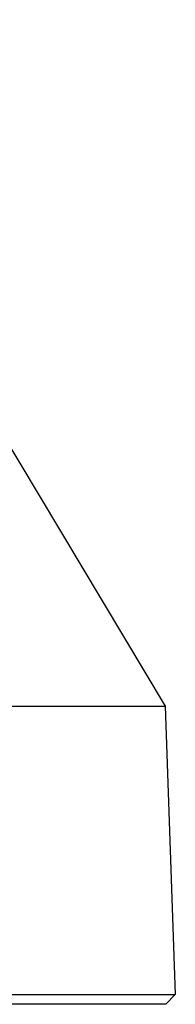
# Model space of a CAD drawing. Header units: millimetres. Extents: x 0 to 4378, y 0 to 2376.
# Tile 13 of 256: x 346 to 354, y 645 to 695. Entities that reach past the tile are written whole.
import ezdxf

# ---------------------------------------------------------------- set-up
doc = ezdxf.new("R2010")
doc.units = ezdxf.units.MM
doc.header["$LTSCALE"] = 0.2

# ---------------------------------------------------------------- blocks, each defined once
blk = doc.blocks.new('Blk$A23N0-7P24N')
for p, q in [((65.285, 59.536), (85.936, 24.993)), ((73.045, 24.993), (85.936, 24.993)), ((85.936, 24.993), (86.443, 10.5)), ((-86.383, 10.5), (86.443, 10.5)), ((85.96, 10), (86.443, 10.5)), ((85.96, 10), (-85.9, 10))]:
    blk.add_line(p, q)

msp = doc.modelspace()

# ---------------------------------------------------------------- block references
msp.add_blockref('Blk$A23N0-7P24N', (267.698, 635.188))

doc.saveas('drawing.dxf')
